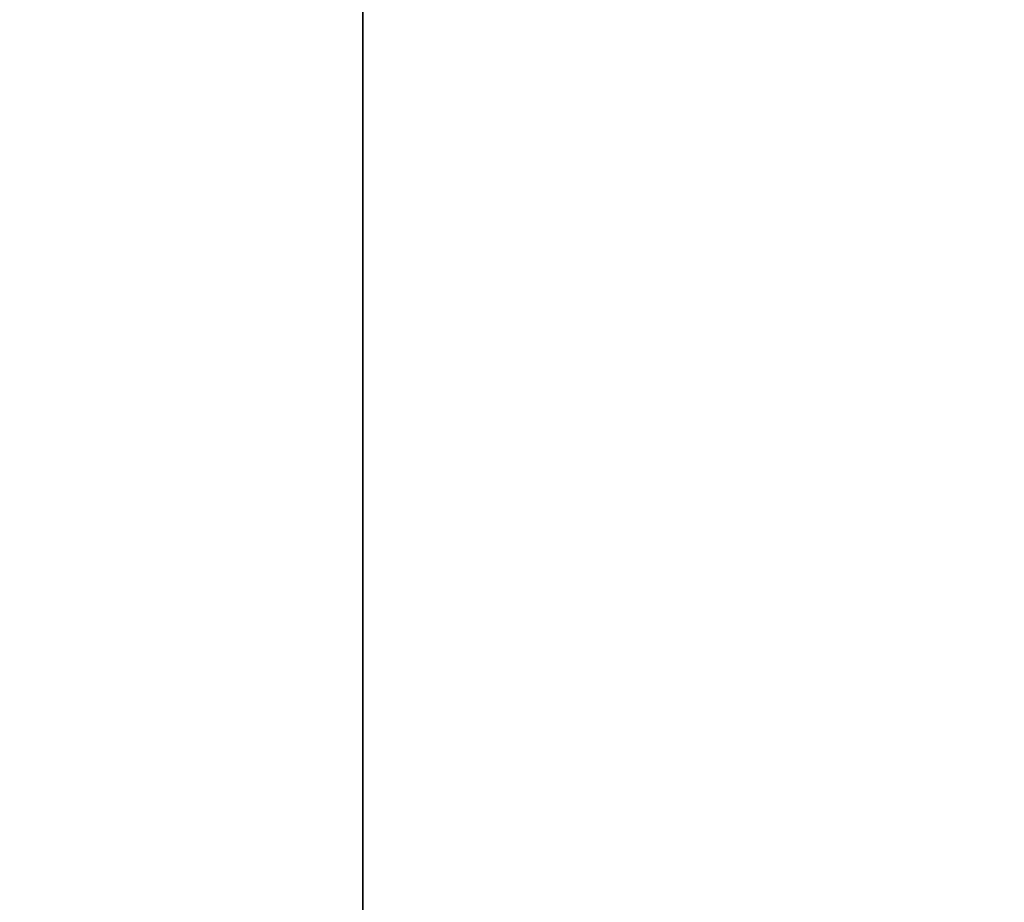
# Model space of a CAD drawing. Header units: millimetres. Extents: x 0 to 800, y -45 to 73.
# Tile 69 of 96: x 62.459 to 62.838, y 27.281 to 27.62. Entities that reach past the tile are written whole.
import ezdxf

# ---------------------------------------------------------------- set-up
doc = ezdxf.new("R2010")
doc.units = ezdxf.units.MM
doc.header["$LTSCALE"] = 65.185185
doc.layers.add('40', color=7, linetype='CONTINUOUS')
doc.layers.add('41', color=7, linetype='CONTINUOUS')

msp = doc.modelspace()

# ---------------------------------------------------------------- linework, layer by layer
at = {"layer": '40', "color": 44, "linetype": 'Continuous', "true_color": 0x8c7500}
for points in [[(62.59091, 54.7, -214.83739), (57.17115, -44.7, -206.07858), (57.17115, 54.7, -206.07858), (62.59091, 54.7, -214.83739)], [(62.59091, -44.7, -214.83739), (57.17115, -44.7, -206.07858), (62.59091, 54.7, -214.83739), (62.59091, -44.7, -214.83739)], [(68.23438, -44.7, -223.45374), (62.59091, -44.7, -214.83739), (68.23438, 54.7, -223.45374), (68.23438, -44.7, -223.45374)], [(68.23438, 54.7, -223.45374), (62.59091, -44.7, -214.83739), (62.59091, 54.7, -214.83739), (68.23438, 54.7, -223.45374)]]:
    msp.add_3dface(points, dxfattribs=at)
at = {"layer": '41', "color": 44, "linetype": 'Continuous', "true_color": 0x8c7500}
for points in [[(62.38872, 54.7, 214.51952), (68.02408, -44.7, 223.14118), (68.02408, 54.7, 223.14118), (62.38872, 54.7, 214.51952)], [(62.38872, -44.7, 214.51952), (68.02408, -44.7, 223.14118), (62.38872, 54.7, 214.51952), (62.38872, -44.7, 214.51952)]]:
    msp.add_3dface(points, dxfattribs=at)

doc.saveas('drawing.dxf')
